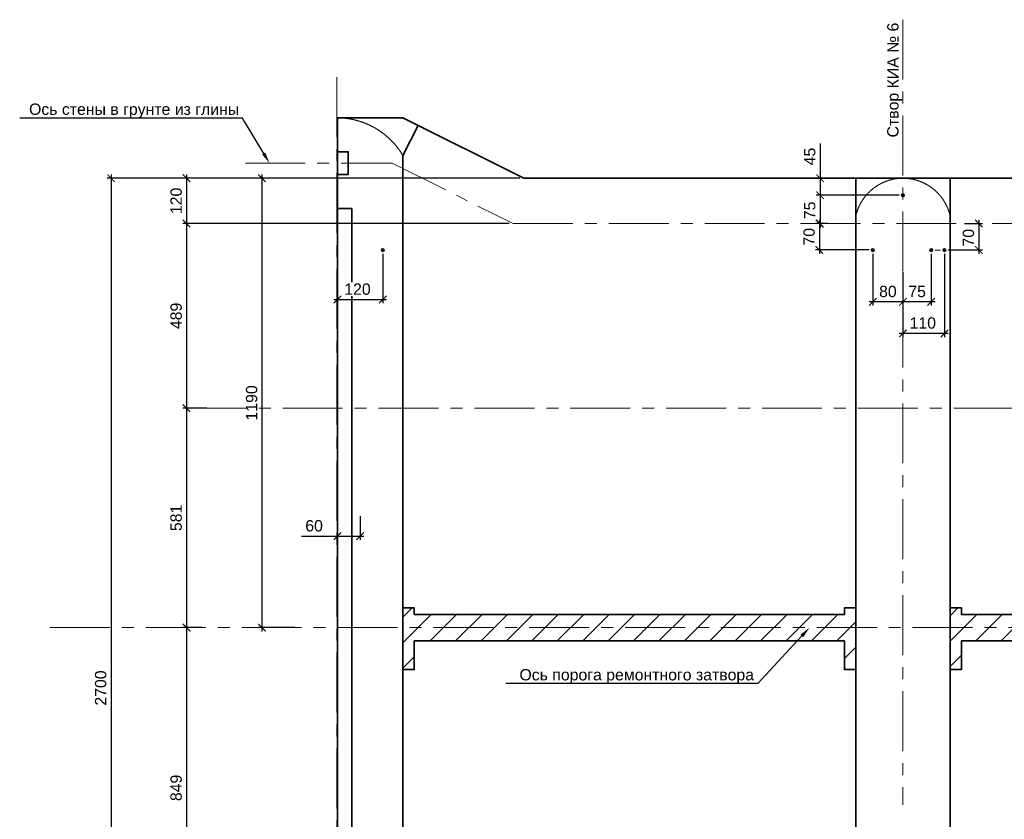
# Model space of a CAD drawing. Header units: millimetres. Extents: x 329474 to 722034, y 240588 to 423521.
# Tile 15 of 35: x 495016 to 521107, y 325745 to 346919. Entities that reach past the tile are written whole.
import ezdxf
from ezdxf import colors
from ezdxf.entities.mleader import LeaderData, LeaderLine
from ezdxf.math import Vec2, Vec3

# ---------------------------------------------------------------- set-up
doc = ezdxf.new("R2010")
doc.units = ezdxf.units.MM
doc.header["$LTSCALE"] = 10
doc.linetypes.add('PHANTOM', pattern=[63.5, 31.75, -6.35, 6.35, -6.35, 6.35, -6.35])
doc.linetypes.add('осевая', pattern=[50.8, 31.75, -6.35, 6.35, -6.35])
for name, color, linetype, lineweight in [('Dim', 7, 'Continuous', 25), ('Бетон', 7, 'Continuous', 35), ('ГТО-2_Размеры', 7, 'Continuous', 15), ('Отдел_Выноски(стрелка)', 7, 'Continuous', 15), ('Отдел_Заглавные надписи', 7, 'Continuous', 30)]:
    doc.layers.add(name, color=color, linetype=linetype, lineweight=lineweight)
doc.layers.add('ГП_Штриховки', color=7, linetype='Continuous')
doc.layers.add('Оси', color=1, linetype='осевая')
doc.styles.add('arial', font='arial.ttf')
doc.styles.add('ГТО-2', font='arial.ttf')
doc.styles.add('Рогун1', font='arial.ttf')
doc.dimstyles.new('100 мм', dxfattribs={"dimscale": 100, "dimtxt": 3.5, "dimasz": 2, "dimexe": 1, "dimexo": 1, "dimgap": 1.2, "dimtad": 1, "dimdec": 0, "dimlfac": 0.1, "dimrnd": 0.0001, "dimtxsty": 'Рогун1', "dimblk": 'ARCHTICK', "dimcen": 2.5, "dimdle": 1, "dimaunit": 1, "dimadec": 1, "dimazin": 0, "dimtfac": 1, "dimtdec": 0, "dimtmove": 1, "dimatfit": 3, "dimldrblk": 'ARCHTICK', "dimfxl": 1, "dimtfill": 1, "dimarcsym": 0})

# ---------------------------------------------------------------- blocks, each defined once
blk = doc.blocks.new('_ArchTick')
at = {"color": 0, "linetype": 'ByBlock', "const_width": 0.15}
blk.add_lwpolyline([(-0.5, -0.5), (0.5, 0.5)], dxfattribs=at)
blk = doc.blocks.new('*D59')
at = {"layer": 'Defpoints', "color": 0, "transparency": 16777216}
for p in [(504287, 341521), (499437, 336631), (499942, 336631)]:
    blk.add_point(p, dxfattribs=at)
at = {"layer": 'ГТО-2_Размеры', "color": 0, "lineweight": -2, "transparency": 16777216}
for p, q in [((499437, 341621), (499437, 336531)), ((504187, 341521), (499337, 341521)), ((499842, 336631), (499337, 336631))]:
    blk.add_line(p, q, dxfattribs=at)
at = {"layer": 'ГТО-2_Размеры', "color": 0, "lineweight": -2, "transparency": 16777216, "xscale": 200, "yscale": 200, "zscale": 200}
for p, rotation in [((499437, 341521), 90), ((499437, 336631), 270)]:
    blk.add_blockref('_ArchTick', p, dxfattribs=dict(at, rotation=rotation))
at = {"layer": 'ГТО-2_Размеры', "color": 0, "transparency": 16777216, "insert": (499163, 339076), "char_height": 300, "attachment_point": 5, "rotation": 90, "style": 'Рогун1'}
blk.add_mtext('489', dxfattribs=at)
blk = doc.blocks.new('*D63')
at = {"layer": 'Defpoints', "color": 0, "transparency": 16777216}
for p in [(503437, 342721), (497437, 315721), (503437, 315721)]:
    blk.add_point(p, dxfattribs=at)
at = {"layer": 'ГТО-2_Размеры', "color": 0, "lineweight": -2, "transparency": 16777216}
for p, q in [((503337, 342721), (497337, 342721)), ((497437, 342821), (497437, 315621)), ((503337, 315721), (497337, 315721))]:
    blk.add_line(p, q, dxfattribs=at)
at = {"layer": 'ГТО-2_Размеры', "color": 0, "lineweight": -2, "transparency": 16777216, "xscale": 200, "yscale": 200, "zscale": 200}
for p, rotation in [((497437, 342721), 90), ((497437, 315721), 270)]:
    blk.add_blockref('_ArchTick', p, dxfattribs=dict(at, rotation=rotation))
at = {"layer": 'ГТО-2_Размеры', "color": 0, "transparency": 16777216, "insert": (497163, 329221), "char_height": 300, "attachment_point": 5, "rotation": 90, "style": 'Рогун1'}
blk.add_mtext('2700', dxfattribs=at)
blk = doc.blocks.new('*D60')
at = {"layer": 'Defpoints', "color": 0, "transparency": 16777216}
for p in [(508372, 342721), (499437, 341521), (508088, 341521)]:
    blk.add_point(p, dxfattribs=at)
at = {"layer": 'ГТО-2_Размеры', "color": 0, "lineweight": -2, "transparency": 16777216}
for p, q in [((508272, 342721), (499337, 342721)), ((499437, 342821), (499437, 341421)), ((507988, 341521), (499337, 341521))]:
    blk.add_line(p, q, dxfattribs=at)
at = {"layer": 'ГТО-2_Размеры', "color": 0, "lineweight": -2, "transparency": 16777216, "xscale": 200, "yscale": 200, "zscale": 200}
for p, rotation in [((499437, 342721), 90), ((499437, 341521), 270)]:
    blk.add_blockref('_ArchTick', p, dxfattribs=dict(at, rotation=rotation))
at = {"layer": 'ГТО-2_Размеры', "color": 0, "transparency": 16777216, "insert": (499163, 342121), "char_height": 300, "attachment_point": 5, "rotation": 90, "style": 'Рогун1'}
blk.add_mtext('120', dxfattribs=at)
blk = doc.blocks.new('*D61')
at = {"layer": 'Defpoints', "color": 0, "transparency": 16777216}
for p in [(501437, 342721), (503437, 342721), (502403, 330821)]:
    blk.add_point(p, dxfattribs=at)
at = {"layer": 'ГТО-2_Размеры', "color": 0, "lineweight": -2, "transparency": 16777216}
for p, q in [((503337, 342721), (501337, 342721)), ((501437, 330721), (501437, 342821)), ((502303, 330821), (501337, 330821))]:
    blk.add_line(p, q, dxfattribs=at)
at = {"layer": 'ГТО-2_Размеры', "color": 0, "lineweight": -2, "transparency": 16777216, "xscale": 200, "yscale": 200, "zscale": 200}
for p, rotation in [((501437, 342721), 90), ((501437, 330821), 270)]:
    blk.add_blockref('_ArchTick', p, dxfattribs=dict(at, rotation=rotation))
at = {"layer": 'ГТО-2_Размеры', "color": 0, "transparency": 16777216, "insert": (501163, 336771), "char_height": 300, "attachment_point": 5, "rotation": 90, "style": 'Рогун1'}
blk.add_mtext('1190', dxfattribs=at)
blk = doc.blocks.new('*D64')
at = {"layer": 'Defpoints', "color": 0, "transparency": 16777216}
for p in [(500077, 336631), (499437, 330821), (499954, 330821)]:
    blk.add_point(p, dxfattribs=at)
at = {"layer": 'ГТО-2_Размеры', "color": 0, "lineweight": -2, "transparency": 16777216}
for p, q in [((499977, 336631), (499337, 336631)), ((499437, 336731), (499437, 330721)), ((499854, 330821), (499337, 330821))]:
    blk.add_line(p, q, dxfattribs=at)
at = {"layer": 'ГТО-2_Размеры', "color": 0, "lineweight": -2, "transparency": 16777216, "xscale": 200, "yscale": 200, "zscale": 200}
for p, rotation in [((499437, 336631), 90), ((499437, 330821), 270)]:
    blk.add_blockref('_ArchTick', p, dxfattribs=dict(at, rotation=rotation))
at = {"layer": 'ГТО-2_Размеры', "color": 0, "transparency": 16777216, "insert": (499163, 333726), "char_height": 300, "attachment_point": 5, "rotation": 90, "style": 'Рогун1'}
blk.add_mtext('581', dxfattribs=at)
blk = doc.blocks.new('*D57')
at = {"layer": 'Defpoints', "color": 0, "transparency": 16777216}
for p in [(499954, 330821), (499437, 322331), (499745, 322331)]:
    blk.add_point(p, dxfattribs=at)
at = {"layer": 'ГТО-2_Размеры', "color": 0, "lineweight": -2, "transparency": 16777216}
for p, q in [((499437, 330921), (499437, 322231)), ((499854, 330821), (499337, 330821)), ((499645, 322331), (499337, 322331))]:
    blk.add_line(p, q, dxfattribs=at)
at = {"layer": 'ГТО-2_Размеры', "color": 0, "lineweight": -2, "transparency": 16777216, "xscale": 200, "yscale": 200, "zscale": 200}
for p, rotation in [((499437, 330821), 90), ((499437, 322331), 270)]:
    blk.add_blockref('_ArchTick', p, dxfattribs=dict(at, rotation=rotation))
at = {"layer": 'ГТО-2_Размеры', "color": 0, "transparency": 16777216, "insert": (499163, 326576), "char_height": 300, "attachment_point": 5, "rotation": 90, "style": 'Рогун1'}
blk.add_mtext('849', dxfattribs=at)
blk = doc.blocks.new('*D170')
at = {"layer": 'Defpoints', "color": 0, "transparency": 16777216}
for p in [(503437, 333871), (504037, 333871), (504037, 333243)]:
    blk.add_point(p, dxfattribs=at)
at = {"layer": 'ГТО-2_Размеры', "color": 0, "lineweight": -2, "transparency": 16777216}
for p, q in [((503437, 333771), (503437, 333143)), ((504037, 333771), (504037, 333143)), ((502482, 333243), (503437, 333243)), ((503337, 333243), (504137, 333243))]:
    blk.add_line(p, q, dxfattribs=at)
at = {"layer": 'ГТО-2_Размеры', "color": 0, "lineweight": -2, "transparency": 16777216, "xscale": 200, "yscale": 200, "zscale": 200, "rotation": 180}
blk.add_blockref('_ArchTick', (503437, 333243), dxfattribs=at)
at = {"layer": 'ГТО-2_Размеры', "color": 0, "lineweight": -2, "transparency": 16777216, "xscale": 200, "yscale": 200, "zscale": 200}
blk.add_blockref('_ArchTick', (504037, 333243), dxfattribs=at)
at = {"layer": 'ГТО-2_Размеры', "color": 0, "transparency": 16777216, "insert": (502817, 333516), "char_height": 300, "attachment_point": 5, "style": 'Рогун1'}
blk.add_mtext('60', dxfattribs=at)
blk = doc.blocks.new('*D292')
at = {"layer": 'Defpoints', "color": 0, "transparency": 16777216}
for p in [(518422, 342271), (516225, 341521), (516522, 341521)]:
    blk.add_point(p, dxfattribs=at)
at = {"layer": 'ГТО-2_Размеры', "color": 0, "lineweight": -2, "transparency": 16777216}
for p, q in [((516225, 342371), (516225, 341421)), ((518322, 342271), (516125, 342271)), ((516422, 341521), (516125, 341521))]:
    blk.add_line(p, q, dxfattribs=at)
at = {"layer": 'ГТО-2_Размеры', "color": 0, "lineweight": -2, "transparency": 16777216, "xscale": 200, "yscale": 200, "zscale": 200}
for p, rotation in [((516225, 342271), 90), ((516225, 341521), 270)]:
    blk.add_blockref('_ArchTick', p, dxfattribs=dict(at, rotation=rotation))
at = {"layer": 'ГТО-2_Размеры', "color": 0, "transparency": 16777216, "insert": (515952, 341871), "char_height": 300, "attachment_point": 5, "rotation": 90, "style": 'Рогун1'}
blk.add_mtext('75', dxfattribs=at)
blk = doc.blocks.new('*D293')
at = {"layer": 'Defpoints', "color": 0, "transparency": 16777216}
for p in [(516842, 342721), (516225, 342271), (517019, 342271)]:
    blk.add_point(p, dxfattribs=at)
at = {"layer": 'ГТО-2_Размеры', "color": 0, "lineweight": -2, "transparency": 16777216}
for p, q in [((516225, 343638), (516225, 342721)), ((516742, 342721), (516125, 342721)), ((516225, 342821), (516225, 342171)), ((516919, 342271), (516125, 342271))]:
    blk.add_line(p, q, dxfattribs=at)
at = {"layer": 'ГТО-2_Размеры', "color": 0, "lineweight": -2, "transparency": 16777216, "xscale": 200, "yscale": 200, "zscale": 200}
for p, rotation in [((516225, 342721), 90), ((516225, 342271), 270)]:
    blk.add_blockref('_ArchTick', p, dxfattribs=dict(at, rotation=rotation))
at = {"layer": 'ГТО-2_Размеры', "color": 0, "transparency": 16777216, "insert": (515952, 343296), "char_height": 300, "attachment_point": 5, "rotation": 90, "style": 'Рогун1', "bg_fill": 3, "box_fill_scale": 1.1, "bg_fill_color": 256, "bg_fill_true_color": 13158600, "bg_fill_transparency": 0}
blk.add_mtext('45', dxfattribs=at)
blk = doc.blocks.new('*D294')
at = {"layer": 'Defpoints', "color": 0, "transparency": 16777216}
for p in [(516441, 341521), (516208, 340821), (517622, 340821)]:
    blk.add_point(p, dxfattribs=at)
at = {"layer": 'ГТО-2_Размеры', "color": 0, "lineweight": -2, "transparency": 16777216}
for p, q in [((516208, 341621), (516208, 340721)), ((516341, 341521), (516108, 341521)), ((517522, 340821), (516108, 340821))]:
    blk.add_line(p, q, dxfattribs=at)
at = {"layer": 'ГТО-2_Размеры', "color": 0, "lineweight": -2, "transparency": 16777216, "xscale": 200, "yscale": 200, "zscale": 200}
for p, rotation in [((516208, 341521), 90), ((516208, 340821), 270)]:
    blk.add_blockref('_ArchTick', p, dxfattribs=dict(at, rotation=rotation))
at = {"layer": 'ГТО-2_Размеры', "color": 0, "transparency": 16777216, "insert": (515935, 341171), "char_height": 300, "attachment_point": 5, "rotation": 90, "style": 'Рогун1'}
blk.add_mtext('70', dxfattribs=at)
blk = doc.blocks.new('*D295')
at = {"layer": 'Defpoints', "color": 0, "transparency": 16777216}
for p in [(517622, 340821), (518422, 340331), (517622, 339448)]:
    blk.add_point(p, dxfattribs=at)
at = {"layer": 'ГТО-2_Размеры', "color": 0, "lineweight": -2, "transparency": 16777216}
for p, q in [((517622, 340721), (517622, 339348)), ((518422, 340231), (518422, 339348)), ((518522, 339448), (517522, 339448))]:
    blk.add_line(p, q, dxfattribs=at)
at = {"layer": 'ГТО-2_Размеры', "color": 0, "lineweight": -2, "transparency": 16777216, "xscale": 200, "yscale": 200, "zscale": 200, "rotation": 180}
blk.add_blockref('_ArchTick', (517622, 339448), dxfattribs=at)
at = {"layer": 'ГТО-2_Размеры', "color": 0, "lineweight": -2, "transparency": 16777216, "xscale": 200, "yscale": 200, "zscale": 200}
blk.add_blockref('_ArchTick', (518422, 339448), dxfattribs=at)
at = {"layer": 'ГТО-2_Размеры', "color": 0, "transparency": 16777216, "insert": (518022, 339721), "char_height": 300, "attachment_point": 5, "style": 'Рогун1'}
blk.add_mtext('80', dxfattribs=at)
blk = doc.blocks.new('*D296')
at = {"layer": 'Defpoints', "color": 0, "transparency": 16777216}
for p in [(519949, 341521), (519522, 340821), (520432, 340821)]:
    blk.add_point(p, dxfattribs=at)
at = {"layer": 'ГТО-2_Размеры', "color": 0, "lineweight": -2, "transparency": 16777216}
for p, q in [((520432, 341621), (520432, 340721)), ((520049, 341521), (520532, 341521)), ((519622, 340821), (520532, 340821))]:
    blk.add_line(p, q, dxfattribs=at)
at = {"layer": 'ГТО-2_Размеры', "color": 0, "lineweight": -2, "transparency": 16777216, "xscale": 200, "yscale": 200, "zscale": 200}
for p, rotation in [((520432, 341521), 90), ((520432, 340821), 270)]:
    blk.add_blockref('_ArchTick', p, dxfattribs=dict(at, rotation=rotation))
at = {"layer": 'ГТО-2_Размеры', "color": 0, "transparency": 16777216, "insert": (520158, 341146), "char_height": 300, "attachment_point": 5, "rotation": 90, "style": 'Рогун1'}
blk.add_mtext('70', dxfattribs=at)
blk = doc.blocks.new('*D297')
at = {"layer": 'Defpoints', "color": 0, "transparency": 16777216}
for p in [(519172, 340821), (518422, 340287), (518422, 339448)]:
    blk.add_point(p, dxfattribs=at)
at = {"layer": 'ГТО-2_Размеры', "color": 0, "lineweight": -2, "transparency": 16777216}
for p, q in [((519172, 340721), (519172, 339348)), ((518422, 340187), (518422, 339348)), ((519272, 339448), (518322, 339448))]:
    blk.add_line(p, q, dxfattribs=at)
at = {"layer": 'ГТО-2_Размеры', "color": 0, "transparency": 16777216, "insert": (518797, 339721), "char_height": 300, "attachment_point": 5, "style": 'Рогун1', "bg_fill": 3, "box_fill_scale": 1.1, "bg_fill_color": 256, "bg_fill_true_color": 13158600, "bg_fill_transparency": 0}
blk.add_mtext('75', dxfattribs=at)
at = {"layer": 'ГТО-2_Размеры', "color": 0, "lineweight": -2, "transparency": 16777216, "xscale": 200, "yscale": 200, "zscale": 200, "rotation": 180}
blk.add_blockref('_ArchTick', (518422, 339448), dxfattribs=at)
at = {"layer": 'ГТО-2_Размеры', "color": 0, "lineweight": -2, "transparency": 16777216, "xscale": 200, "yscale": 200, "zscale": 200}
blk.add_blockref('_ArchTick', (519172, 339448), dxfattribs=at)
blk = doc.blocks.new('*D298')
at = {"layer": 'Defpoints', "color": 0, "transparency": 16777216}
for p in [(519522, 340821), (518422, 340011), (518422, 338612)]:
    blk.add_point(p, dxfattribs=at)
at = {"layer": 'ГТО-2_Размеры', "color": 0, "lineweight": -2, "transparency": 16777216}
for p, q in [((519522, 340721), (519522, 338512)), ((518422, 339911), (518422, 338512)), ((519622, 338612), (518322, 338612))]:
    blk.add_line(p, q, dxfattribs=at)
at = {"layer": 'ГТО-2_Размеры', "color": 0, "lineweight": -2, "transparency": 16777216, "xscale": 200, "yscale": 200, "zscale": 200}
blk.add_blockref('_ArchTick', (519522, 338612), dxfattribs=at)
at = {"layer": 'ГТО-2_Размеры', "color": 0, "transparency": 16777216, "insert": (518947, 338886), "char_height": 300, "attachment_point": 5, "style": 'Рогун1', "bg_fill": 3, "box_fill_scale": 1.1, "bg_fill_color": 256, "bg_fill_true_color": 13158600, "bg_fill_transparency": 0}
blk.add_mtext('110', dxfattribs=at)
at = {"layer": 'ГТО-2_Размеры', "color": 0, "lineweight": -2, "transparency": 16777216, "xscale": 200, "yscale": 200, "zscale": 200, "rotation": 180}
blk.add_blockref('_ArchTick', (518422, 338612), dxfattribs=at)
blk = doc.blocks.new('*D311')
at = {"layer": 'Defpoints', "color": 0, "transparency": 16777216}
for p in [(504637, 340821), (503437, 339543), (504637, 339509)]:
    blk.add_point(p, dxfattribs=at)
at = {"layer": 'ГТО-2_Размеры', "color": 0, "lineweight": -2, "transparency": 16777216}
for p, q in [((504637, 340721), (504637, 339409)), ((503337, 339509), (504737, 339509)), ((503437, 339443), (503437, 339409))]:
    blk.add_line(p, q, dxfattribs=at)
at = {"layer": 'ГТО-2_Размеры', "color": 0, "lineweight": -2, "transparency": 16777216, "xscale": 200, "yscale": 200, "zscale": 200}
blk.add_blockref('_ArchTick', (504637, 339509), dxfattribs=at)
at = {"layer": 'ГТО-2_Размеры', "color": 0, "transparency": 16777216, "insert": (503967, 339783), "char_height": 300, "attachment_point": 5, "style": 'Рогун1', "bg_fill": 3, "box_fill_scale": 1.1, "bg_fill_color": 256, "bg_fill_true_color": 13158600, "bg_fill_transparency": 0}
blk.add_mtext('120', dxfattribs=at)
at = {"layer": 'ГТО-2_Размеры', "color": 0, "lineweight": -2, "transparency": 16777216, "xscale": 200, "yscale": 200, "zscale": 200, "rotation": 180}
blk.add_blockref('_ArchTick', (503437, 339509), dxfattribs=at)

msp = doc.modelspace()

# ---------------------------------------------------------------- hatches: boundary and pattern name
h = msp.add_hatch()
h.set_pattern_fill('ANSI31', color=256, scale=150)
h.set_pattern_definition([(45, (166287.35, -169433), (-336.7596, 336.7596), [])])
h.paths.add_polyline_path([(517171.5450512, 329710.5425882), (516871.5450512, 329710.5425882), (516871.5450512, 330470.5425882), (505471.5450511, 330470.5425882), (505471.5450511, 329710.5425882), (505171.5450511, 329710.5425882), (505171.5450511, 331340.5425882), (505471.5450511, 331340.5425882), (505471.5450511, 331170.5425882), (516871.5450512, 331170.5425882), (516871.5450512, 331340.5425882), (517171.5450512, 331340.5425882)])
h = msp.add_hatch()
h.set_pattern_fill('ANSI31', color=256, scale=150)
h.set_pattern_definition([(45, (151787.35, -169433), (-336.7596, 336.7596), [])])
h.paths.add_polyline_path([(531671.5450512, 329710.5425882), (531371.5450512, 329710.5425882), (531371.5450512, 330470.5425882), (519971.5450511, 330470.5425882), (519971.5450511, 329710.5425882), (519671.5450511, 329710.5425882), (519671.5450511, 331340.5425882), (519971.5450511, 331340.5425882), (519971.5450511, 331170.5425882), (531371.5450512, 331170.5425882), (531371.5450512, 331340.5425882), (531671.5450512, 331340.5425882)])
at = {"layer": 'ГП_Штриховки', "true_color": 0x000000, "transparency": 33554610}
h = msp.add_hatch(color=18, dxfattribs=at)
h.dxf.hatch_style = 1
h.paths.add_polyline_path([(518465.5454617, 342270.5425882, 1), (518377.5454617, 342270.5425882, 1)])
h = msp.add_hatch(color=18, dxfattribs=at)
h.dxf.hatch_style = 1
h.paths.add_polyline_path([(504680.5450512, 340820.5425861, -1), (504592.5450512, 340820.5425861, -1)])
h = msp.add_hatch(color=18, dxfattribs=at)
h.dxf.hatch_style = 1
h.paths.add_polyline_path([(517665.5435715, 340820.542586, 1), (517577.5435715, 340820.542586, 1)])
h = msp.add_hatch(color=18, dxfattribs=at)
h.dxf.hatch_style = 1
edge = h.paths.add_edge_path()
edge.add_arc((519166.3598542, 340821.3393635), 38.822575, 0, 360)
h = msp.add_hatch(color=18, dxfattribs=at)
h.dxf.hatch_style = 1
edge = h.paths.add_edge_path()
edge.add_arc((519516.3598542, 340821.3393635), 38.822575, 0, 360)

# ---------------------------------------------------------------- linework, layer by layer
at = {"lineweight": 20}
for centre in [(518421.5454617, 342270.5425882), (504636.5450512, 340820.5425861), (517621.5435715, 340820.542586), (517621.5435715, 340820.542586), (519171.5454565, 340820.542586), (519521.5454565, 340820.5425861)]:
    msp.add_circle(centre, 44, dxfattribs=at)
at = {"layer": 'Defpoints', "linetype": 'PHANTOM', "lineweight": 0, "ltscale": 75}
for points in [[(505171.5450509, 343320.5425887, 0.265564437), (503421.5450512, 344320.5425882)], [(517171.5450512, 341720.5425881, -0.8), (519671.5450512, 341720.5425882)]]:
    msp.add_lwpolyline(points, format="xyb", dxfattribs=at)
at = {"layer": 'Dim', "color": 7, "linetype": 'PHANTOM', "lineweight": 0, "ltscale": 75}
msp.add_lwpolyline([(503421.5450512, 315720.5425882, 0.265564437), (505171.5450509, 316720.5425877), (505171.5450512, 329890.5425931)], format="xyb", dxfattribs=at)
at = {"layer": 'Бетон', "color": 2, "ltscale": 10}
for p, q in [((505171.5450517, 343320.5425908), (505171.5450517, 330900.5425882)), ((517171.5450512, 330900.5425882), (517171.5450512, 342720.5425882)), ((519671.5450512, 342720.5425882), (519671.5450512, 330900.5425882)), ((503436.5450512, 341920.5425882), (503821.5450512, 341920.5425882)), ((503821.5450512, 341920.5425882), (503821.5450512, 320420.5425882)), ((505171.5450511, 329880.5425882), (505171.5450511, 323220.5425882)), ((517171.5450513, 323220.5425882), (517171.5450513, 329880.5425882)), ((519671.5450513, 329880.5425882), (519671.5450513, 323220.5425882))]:
    msp.add_line(p, q, dxfattribs=at)
for points in [[(536421.5450512, 342720.5425882), (508371.5450503, 342720.5425882), (505171.5450517, 344320.5425882), (503436.5450512, 344320.5425882), (503436.5450512, 342720.5425882), (503436.5450512, 315720.5425882), (549271.5450512, 315720.5425882), (549271.5450512, 342720.5425882), (545421.5450512, 342720.5425882)], [(505571.5450503, 344120.5425882), (505171.5450503, 343320.5425882)], [(503436.5450512, 343420.5425882), (503721.5450512, 343420.5425882), (503721.5450512, 342820.5425882), (503436.5450512, 342820.5425882)], [(517171.5450512, 329710.5425892), (516871.5450512, 329710.5425892), (516871.5450512, 330470.5425892), (505471.5450511, 330470.5425892), (505471.5450511, 329710.5425892), (505171.5450511, 329710.5425892), (505171.5450511, 331340.5425892), (505471.5450511, 331340.5425892), (505471.5450511, 331170.5425892), (516871.5450512, 331170.5425892), (516871.5450512, 331340.5425892), (517171.5450512, 331340.5425892)], [(531671.5450512, 329710.5425882), (531371.5450512, 329710.5425882), (531371.5450512, 330470.5425882), (519971.5450511, 330470.5425882), (519971.5450511, 329710.5425882), (519671.5450511, 329710.5425882), (519671.5450511, 331340.5425882), (519971.5450511, 331340.5425882), (519971.5450511, 331170.5425882), (531371.5450512, 331170.5425882), (531371.5450512, 331340.5425882), (531671.5450512, 331340.5425882)], [(505171.5450496, 331035.5425883), (505171.5450511, 329770.5425882)], [(517171.5450511, 331035.5425882), (517171.5450511, 329770.5425882)], [(519671.5450511, 331035.5425882), (519671.5450511, 329770.5425882)]]:
    msp.add_lwpolyline(points, dxfattribs=at)
at = {"layer": 'ГТО-2_Размеры'}
msp.add_line((519268.7724852, 340820.5697135), (519419.3164358, 340820.6197404), dxfattribs=at)
at = {"layer": 'Оси', "linetype": 'осевая', "lineweight": 15, "ltscale": 5}
for p, q in [((499446.8541027, 336630.5425882), (550696.9298241, 336630.5425882)), ((495818.1408858, 330820.5425882), (551065.1190999, 330820.5425882))]:
    msp.add_line(p, q, dxfattribs=at)
for points in [[(518421.5450512, 346919.4622696), (518421.5442321, 326127.3910343)], [(503421.5450512, 345397.942017), (503421.5450512, 312323.3674806)], [(500995.3761508, 343120.5425896), (504888.2218398, 343120.5425896), (508088.2218398, 341520.5425896), (550004.6462176, 341520.5425896)]]:
    msp.add_lwpolyline(points, dxfattribs=at)

# ---------------------------------------------------------------- texts
at = {"layer": 'Отдел_Заглавные надписи', "insert": (518200.1037433, 345321.0304538), "char_height": 300, "width": 5865.721254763, "attachment_point": 5, "rotation": 90, "style": 'ГТО-2'}
msp.add_mtext('\\pxqc;Створ КИА № 6', dxfattribs=at)

# ---------------------------------------------------------------- dimensions: what is measured, and where the dimension line sits
at = {"layer": 'ГТО-2_Размеры'}
for base, p1, p2, picture, middle in [((497436.5450511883, 315720.542588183), (503436.5450511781, 342720.5425881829), (503436.5450511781, 315720.5425881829), '*D63', (497163.3731548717, 329220.5425881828)), ((499436.5450512, 336630.5425882), (504286.5450512, 341520.5425882), (499942.089411, 336630.5425882), '*D59', (499163.3731549, 339075.5425882)), ((499436.5450511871, 330820.5425881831), (500076.7189010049, 336630.5425881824), (499953.6504065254, 330820.542588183), '*D64', (499163.3731548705, 333725.5425881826)), ((499436.545051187, 322330.5425881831), (499953.6504065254, 330820.542588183), (499745.3551462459, 322330.542588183), '*D57', (499163.3731548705, 326575.5425881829))]:
    dim = msp.add_linear_dim(base=base, p1=p1, p2=p2, angle=90, dimstyle='100 мм', override={"dimtxt": 3, "dimdec": 6, "dimtfill": 0}, dxfattribs=at)
    dim.commit()
    dim.dimension.update_dxf_attribs({"geometry": picture, "text_midpoint": middle})
for base, p1, p2, angle, picture, middle in [((499436.5450512, 341520.5425896), (508371.5450503, 342720.5425882), (508088.2218398, 341520.5425896), 90, '*D60', (499436.5450512, 342120.5425882)), ((501436.5450511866, 342720.542588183), (502402.9004962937, 330820.5425881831), (503436.5450511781, 342720.5425881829), 90, '*D61', (501436.5450511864, 336770.5425881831)), ((516224.9069045, 341520.5425882), (518421.5465511, 342270.5425882), (516521.9569549, 341520.5425882), 90, '*D292', (516224.9069045, 341870.5425872)), ((516208.4516892, 340820.542586), (516441.3621198, 341520.5425882), (517621.544661, 340820.542586), 90, '*D294', (516208.4516892, 341170.5425871)), ((520431.6622193, 340820.5425861), (519948.9502612, 341520.5425882), (519521.5465459, 340820.5425861), 90, '*D296', (520431.6622193, 341145.5425871)), ((517621.544660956, 339448.3229761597), (518421.5446662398, 340330.6738206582), (517621.544660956, 340820.5425860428), 180, '*D295', (518021.5446635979, 339448.3229761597))]:
    dim = msp.add_linear_dim(base=base, p1=p1, p2=p2, angle=angle, dimstyle='100 мм', override={"dimtxt": 3, "dimdec": 6, "dimtfill": 0}, dxfattribs=at)
    dim.commit()
    dim.dimension.update_dxf_attribs({"geometry": picture, "text_midpoint": middle, "dimtype": 160})
dim = msp.add_linear_dim(base=(504036.5450512, 333242.7293642), p1=(503436.5450512, 333871.4117647), p2=(504036.5450512, 333871.4117647), dimstyle='100 мм', override={"dimtxt": 3, "dimdec": 6, "dimtfill": 0}, dxfattribs=at)
dim.commit()
dim.dimension.update_dxf_attribs({"geometry": '*D170', "text_midpoint": (502817.3714067, 333094.8691429), "dimtype": 160})

# ---------------------------------------------------------------- leaders
at = {"layer": 'Отдел_Выноски(стрелка)'}
ml = msp.add_multileader_mtext('Standard', dxfattribs=at)
ml.set_content('Ось порога ремонтного затвора', color=256, style='arial')
ml.set_leader_properties()
ml.build(insert=Vec2(0, 0))
ml.multileader.update_dxf_attribs({"text_left_attachment_type": 6, "text_right_attachment_type": 6, "dogleg_length": 136.6171409, "arrow_head_size": 300})
ctx = ml.context
ctx.base_point, ctx.char_height, ctx.arrow_head_size, ctx.plane_origin = Vec3(508257.7888066, 329339.8307804), 300, 300, Vec3(495979.2394346, 340927.8983775)
ctx.left_attachment, ctx.right_attachment = 6, 6
notes = []
notes.append((ctx, [(1, (1, 1, 0), (514576.0321412, 329339.8307804), (-1, 0), 136.6171409, [(0, [(515946.3454968, 330820.5425882)], 0, [])])]))
ctx.mtext.insert, ctx.mtext.width, ctx.mtext.defined_height, ctx.mtext.flow_direction = Vec3(508259.7888066, 329723.1186385), 9194.161877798, 766.5757162, 5
for ctx, leaders in notes:
    for number, flags, end, landing, length, lines in leaders:
        leader = LeaderData()
        leader.index, (leader.has_last_leader_line, leader.has_dogleg_vector, leader.attachment_direction) = number, flags
        leader.last_leader_point, leader.dogleg_vector, leader.dogleg_length = Vec3(end), Vec3(landing), length
        for number, points, colour, breaks in lines:
            line = LeaderLine()
            line.index, line.vertices, line.color, line.breaks = number, Vec3.list(points), colors.encode_raw_color(colour), breaks
            leader.lines.append(line)
        ctx.leaders.append(leader)

# ---------------------------------------------------------------- next in the draw order: dimensions: what is measured, and where the dimension line sits
at = {"layer": 'ГТО-2_Размеры'}
for base, p1, p2, angle, override, picture, middle in [((516224.9069045, 342270.5425882), (516842.2872043, 342720.5425882), (517019.0070053, 342270.5425882), 90, {"dimtxt": 3, "dimdec": 6}, '*D293', (516541.3621198, 343295.8082036)), ((518421.5465511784, 339448.3229762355), (519171.5465458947, 340820.5425860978), (518421.5465511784, 340286.6738207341), 180, {"dimtxt": 3, "dimdec": 6, "dimtfill": 1}, '*D297', (518796.5465485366, 339448.3229762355))]:
    dim = msp.add_linear_dim(base=base, p1=p1, p2=p2, angle=angle, dimstyle='100 мм', override=override, dxfattribs=at)
    dim.commit()
    dim.dimension.update_dxf_attribs({"geometry": picture, "text_midpoint": middle, "dimtype": 160})
dim = msp.add_linear_dim(base=(504636.5450512, 339509.3616999), p1=(503436.5450512, 339542.9447457), p2=(504636.5450512, 340820.5425861), dimstyle='100 мм', override={"dimtxt": 3, "dimdec": 6}, dxfattribs=at)
dim.commit()
dim.dimension.update_dxf_attribs({"geometry": '*D311', "text_midpoint": (503966.5450512, 339509.3616999), "dimtype": 160})

# ---------------------------------------------------------------- next in the draw order: leaders
at = {"layer": 'Отдел_Выноски(стрелка)'}
ml = msp.add_multileader_mtext('Standard', dxfattribs=at)
ml.set_content('Ось стены в грунте из глины', color=256, style='arial')
ml.set_leader_properties()
ml.build(insert=Vec2(0, 0))
ml.multileader.update_dxf_attribs({"text_left_attachment_type": 6, "text_right_attachment_type": 6, "dogleg_length": 136.6171409, "arrow_head_size": 300})
ctx = ml.context
ctx.base_point, ctx.char_height, ctx.arrow_head_size, ctx.plane_origin = Vec3(495262.1836327, 344310.7191347), 300, 300, Vec3(493297.2870243, 351696.6201453)
ctx.left_attachment, ctx.right_attachment = 6, 6
notes = []
notes.append((ctx, [(1, (1, 1, 0), (500921.0818105, 344310.7191347), (-1, 0), 136.6171409, [(0, [(501635.8778401, 343120.5425896)], 0, [])])]))
ctx.mtext.insert, ctx.mtext.width, ctx.mtext.defined_height, ctx.mtext.flow_direction = Vec3(495264.1836327, 344698.9183161), 5771.705582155, 766.5757162, 5
ctx.mtext.has_bg_fill, ctx.mtext.bg_color, ctx.mtext.bg_scale_factor, ctx.mtext.bg_transparency, ctx.mtext.use_window_bg_color = 1, -1027028792, 1.5, 0, 1
for ctx, leaders in notes:
    for number, flags, end, landing, length, lines in leaders:
        leader = LeaderData()
        leader.index, (leader.has_last_leader_line, leader.has_dogleg_vector, leader.attachment_direction) = number, flags
        leader.last_leader_point, leader.dogleg_vector, leader.dogleg_length = Vec3(end), Vec3(landing), length
        for number, points, colour, breaks in lines:
            line = LeaderLine()
            line.index, line.vertices, line.color, line.breaks = number, Vec3.list(points), colors.encode_raw_color(colour), breaks
            leader.lines.append(line)
        ctx.leaders.append(leader)

# ---------------------------------------------------------------- next in the draw order: dimensions: what is measured, and where the dimension line sits
at = {"layer": 'ГТО-2_Размеры'}
dim = msp.add_linear_dim(base=(518421.5465511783, 338612.355394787), p1=(519521.5465458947, 340820.5425861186), p2=(518421.5465511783, 340010.8598699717), angle=180, dimstyle='100 мм', override={"dimtxt": 3, "dimdec": 6}, dxfattribs=at)
dim.commit()
dim.dimension.update_dxf_attribs({"geometry": '*D298', "text_midpoint": (518946.5465485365, 338612.355394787), "dimtype": 160})

doc.saveas('drawing.dxf')
